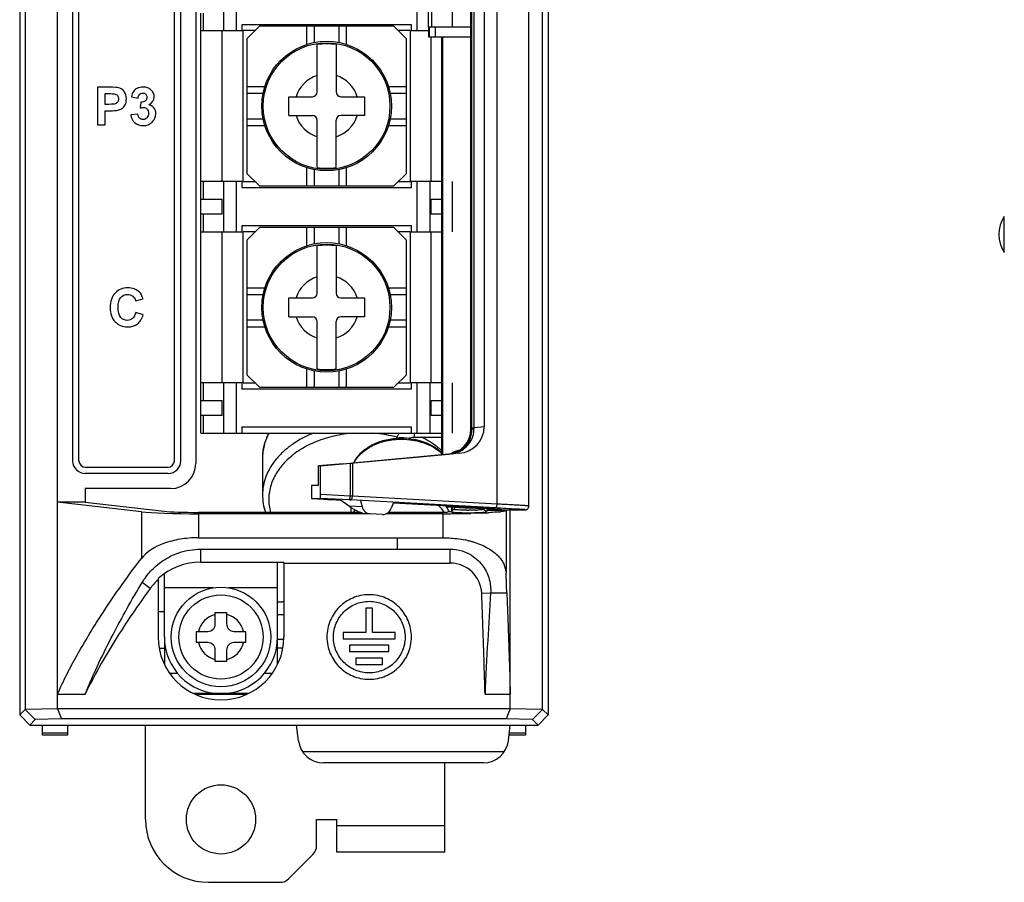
# Model space of a CAD drawing. Header units: millimetres. Extents: x 1898 to 2650, y -151 to 500.
# Tile 1 of 29: x 1957 to 2035, y -26 to 42. Entities that reach past the tile are written whole.
import ezdxf

# ---------------------------------------------------------------- set-up
doc = ezdxf.new("R2010")
doc.units = ezdxf.units.MM
doc.header["$LTSCALE"] = 23.1
doc.layers.get('0').update_dxf_attribs({"linetype": 'CONTINUOUS'})

msp = doc.modelspace()

# ---------------------------------------------------------------- linework, layer by layer
for p, q in [((1956.774, 155.49), (1956.774, -12.91)), ((1998.774, 155.49), (1998.774, -12.91)), ((1957.219, 128.743), (1957.219, -12.465)), ((1998.329, -12.465), (1998.329, 128.743)), ((1959.785, -12.414), (1959.785, 117.848)), ((1994.721, 3.85), (1994.721, 112.13)), ((1997.254, 3.707), (1997.254, 112.273)), ((1960.985, 108.69), (1960.985, 7.29)), ((1961.485, 7.29), (1961.485, 108.69)), ((1992.637, 9.825), (1992.637, 106.155)), ((1992.727, 9.918), (1992.727, 106.063)), ((1992.887, 9.918), (1992.887, 106.063)), ((1993.699, 105.995), (1993.699, 9.985)), ((1969.074, 7.29), (1969.074, 79.19)), ((1969.574, 7.29), (1969.574, 79.19)), ((1970.774, 78.49), (1970.774, 7.09)), ((1989.268, 41.79), (1989.268, 48.19)), ((1989.539, 41.79), (1989.539, 48.19)), ((1992.615, 48.19), (1992.615, 41.79)), ((1972.974, 45.49), (1972.974, 41.49)), ((1973.974, 45.49), (1973.974, 41.49)), ((1988.374, 41.49), (1988.374, 45.49)), ((1991.174, 41.79), (1991.174, 45.49)), ((1991.174, 41.79), (1991.174, 45.49)), ((1971.174, 41.49), (1971.174, 42.89)), ((1971.347, 42.89), (1971.347, 41.49)), ((1971.174, 29.49), (1971.174, 41.49)), ((1971.174, 41.49), (1974.449, 41.49)), ((1972.874, 29.49), (1972.874, 41.49)), ((1974.449, 41.49), (1974.449, 41.99)), ((1974.449, 41.99), (1987.899, 41.99)), ((1974.535, 29.49), (1974.535, 41.49)), ((1975.474, 41.49), (1974.535, 41.49)), ((1974.824, 40.84), (1975.824, 41.84)), ((1986.524, 41.84), (1975.824, 41.84)), ((1979.611, 40.395), (1979.611, 41.84)), ((1980.174, 41.84), (1980.174, 40.539)), ((1982.174, 40.539), (1982.174, 41.84)), ((1982.737, 41.84), (1982.737, 40.396)), ((1986.524, 41.84), (1987.524, 40.84)), ((1987.813, 41.49), (1986.874, 41.49)), ((1987.813, 41.49), (1987.813, 29.49)), ((1987.899, 41.99), (1987.899, 41.49)), ((1987.899, 41.49), (1989.261, 41.49)), ((1989.261, 41.79), (1989.261, 40.99)), ((1989.268, 41.79), (1992.637, 41.79)), ((1989.337, 40.99), (1989.337, 41.79)), ((1989.835, 40.99), (1989.835, 41.79)), ((1974.824, 40.84), (1974.824, 30.14)), ((1987.524, 30.14), (1987.524, 40.84)), ((1989.261, 40.99), (1992.637, 40.99)), ((1989.474, 29.49), (1989.474, 40.99)), ((1990.314, 40.99), (1990.314, 7.78)), ((1990.315, 40.99), (1990.315, 7.78)), ((1990.398, 7.788), (1990.398, 40.99)), ((1980.424, 36.615), (1980.424, 40.377)), ((1981.924, 40.377), (1981.924, 36.615)), ((1962.959, 36.99), (1962.959, 33.99)), ((1963.931, 36.99), (1962.959, 36.99)), ((1974.824, 37.053), (1976.269, 37.053)), ((1986.08, 37.053), (1987.524, 37.053)), ((1963.565, 35.631), (1963.565, 36.483)), ((1963.565, 36.483), (1963.857, 36.483)), ((1965.65, 36.219), (1966.18, 36.129)), ((1976.126, 36.49), (1974.824, 36.49)), ((1978.174, 34.74), (1978.174, 36.24)), ((1978.174, 36.24), (1980.049, 36.24)), ((1982.299, 36.24), (1984.174, 36.24)), ((1984.174, 36.24), (1984.174, 34.74)), ((1987.524, 36.49), (1986.223, 36.49)), ((1963.896, 35.631), (1963.565, 35.631)), ((1966.409, 35.811), (1966.346, 35.343)), ((1963.565, 33.99), (1963.565, 35.122)), ((1963.565, 35.122), (1963.96, 35.122)), ((1966.164, 34.854), (1965.607, 34.786)), ((1974.824, 34.49), (1976.126, 34.49)), ((1978.174, 34.74), (1980.049, 34.74)), ((1984.174, 34.74), (1982.299, 34.74)), ((1986.223, 34.49), (1987.524, 34.49)), ((1962.959, 33.99), (1963.565, 33.99)), ((1976.269, 33.927), (1974.824, 33.927)), ((1980.424, 30.603), (1980.424, 34.365)), ((1981.924, 30.603), (1981.924, 34.365)), ((1987.524, 33.927), (1986.08, 33.927)), ((1979.611, 29.14), (1979.611, 30.585)), ((1982.737, 30.585), (1982.737, 29.14)), ((1975.824, 29.14), (1974.824, 30.14)), ((1980.174, 30.442), (1980.174, 29.14)), ((1982.174, 29.14), (1982.174, 30.442)), ((1987.524, 30.14), (1986.524, 29.14)), ((1971.174, 28.09), (1971.174, 29.49)), ((1974.449, 29.49), (1971.174, 29.49)), ((1971.347, 29.49), (1971.347, 28.09)), ((1972.974, 29.49), (1972.974, 25.49)), ((1973.974, 29.49), (1973.974, 25.49)), ((1974.449, 28.99), (1974.449, 29.49)), ((1987.899, 28.99), (1974.449, 28.99)), ((1974.535, 29.49), (1975.474, 29.49)), ((1975.824, 29.14), (1986.524, 29.14)), ((1986.874, 29.49), (1987.813, 29.49)), ((1987.899, 29.49), (1987.899, 28.99)), ((1990.314, 29.49), (1987.899, 29.49)), ((1988.374, 25.49), (1988.374, 29.49)), ((1989.374, 29.49), (1989.374, 25.49)), ((1991.174, 25.49), (1991.174, 29.49)), ((1991.174, 25.49), (1991.174, 29.49)), ((1971.174, 26.89), (1971.174, 28.09)), ((1971.174, 28.09), (1972.874, 28.09)), ((1972.874, 26.89), (1972.874, 28.09)), ((1989.474, 26.89), (1989.474, 28.09)), ((1989.474, 28.09), (1990.314, 28.09)), ((1971.174, 25.49), (1971.174, 26.89)), ((1972.874, 26.89), (1971.174, 26.89)), ((1971.347, 26.89), (1971.347, 25.49)), ((1990.314, 26.89), (1989.474, 26.89)), ((2035.024, 23.874), (2035.024, 26.706)), ((1974.449, 25.49), (1974.449, 25.99)), ((1974.449, 25.99), (1987.899, 25.99)), ((1974.824, 24.84), (1975.824, 25.84)), ((1986.524, 25.84), (1975.824, 25.84)), ((1979.611, 24.395), (1979.611, 25.84)), ((1980.174, 25.84), (1980.174, 24.539)), ((1982.174, 24.539), (1982.174, 25.84)), ((1982.737, 25.84), (1982.737, 24.396)), ((1986.524, 25.84), (1987.524, 24.84)), ((1987.899, 25.99), (1987.899, 25.49)), ((1971.174, 13.49), (1971.174, 25.49)), ((1971.174, 25.49), (1974.449, 25.49)), ((1972.874, 13.49), (1972.874, 25.49)), ((1974.535, 13.49), (1974.535, 25.49)), ((1975.474, 25.49), (1974.535, 25.49)), ((1987.813, 25.49), (1986.874, 25.49)), ((1987.813, 25.49), (1987.813, 13.49)), ((1987.899, 25.49), (1990.314, 25.49)), ((1989.474, 13.49), (1989.474, 25.49)), ((1974.824, 24.84), (1974.824, 14.14)), ((1980.424, 20.615), (1980.424, 24.377)), ((1981.924, 24.377), (1981.924, 20.615)), ((1987.524, 14.14), (1987.524, 24.84)), ((1974.824, 21.053), (1976.269, 21.053)), ((1976.126, 20.49), (1974.824, 20.49)), ((1986.08, 21.053), (1987.524, 21.053)), ((1987.524, 20.49), (1986.223, 20.49)), ((1965.978, 20.02), (1966.578, 20.163)), ((1978.174, 18.74), (1978.174, 20.24)), ((1978.174, 20.24), (1980.049, 20.24)), ((1982.299, 20.24), (1984.174, 20.24)), ((1984.174, 20.24), (1984.174, 18.74)), ((1966.586, 18.907), (1965.999, 19.093)), ((1974.824, 18.49), (1976.126, 18.49)), ((1978.174, 18.74), (1980.049, 18.74)), ((1980.424, 14.603), (1980.424, 18.365)), ((1981.924, 14.603), (1981.924, 18.365)), ((1984.174, 18.74), (1982.299, 18.74)), ((1986.223, 18.49), (1987.524, 18.49)), ((1976.269, 17.927), (1974.824, 17.927)), ((1987.524, 17.927), (1986.08, 17.927)), ((1975.824, 13.14), (1974.824, 14.14)), ((1979.611, 13.14), (1979.611, 14.585)), ((1980.174, 14.442), (1980.174, 13.14)), ((1982.174, 13.14), (1982.174, 14.442)), ((1982.737, 14.585), (1982.737, 13.14)), ((1987.524, 14.14), (1986.524, 13.14)), ((1971.174, 12.09), (1971.174, 13.49)), ((1974.449, 13.49), (1971.174, 13.49)), ((1971.347, 13.49), (1971.347, 12.09)), ((1972.974, 13.49), (1972.974, 9.49)), ((1973.974, 13.49), (1973.975, 9.49)), ((1974.449, 12.99), (1974.449, 13.49)), ((1974.535, 13.49), (1975.474, 13.49)), ((1986.874, 13.49), (1987.813, 13.49)), ((1987.899, 13.49), (1987.899, 12.99)), ((1990.314, 13.49), (1987.899, 13.49)), ((1988.374, 9.49), (1988.374, 13.49)), ((1989.374, 13.49), (1989.374, 9.49)), ((1991.174, 9.49), (1991.174, 13.49)), ((1991.174, 9.49), (1991.174, 13.49)), ((1987.899, 12.99), (1974.449, 12.99)), ((1975.824, 13.14), (1986.524, 13.14)), ((1971.174, 10.89), (1971.174, 12.09)), ((1971.174, 12.09), (1972.874, 12.09)), ((1972.874, 10.89), (1972.874, 12.09)), ((1989.474, 10.89), (1989.474, 12.09)), ((1989.474, 12.09), (1990.314, 12.09)), ((1971.174, 9.49), (1971.174, 10.89)), ((1972.874, 10.89), (1971.174, 10.89)), ((1971.347, 10.89), (1971.347, 9.49)), ((1990.314, 10.89), (1989.474, 10.89)), ((1971.174, 9.49), (1990.314, 9.49)), ((1974.449, 9.49), (1974.449, 9.99)), ((1974.449, 9.99), (1987.899, 9.99)), ((1987.899, 9.99), (1987.899, 9.49)), ((1988.121, 9.49), (1988.121, 9.18)), ((1992.728, 9.825), (1992.637, 9.825)), ((1992.727, 9.918), (1992.887, 9.918)), ((1993.699, 9.985), (1992.887, 9.918)), ((1988.121, 9.18), (1990.314, 9.18)), ((1982.486, 7.064), (1990.891, 7.833)), ((1991.729, 7.892), (1983.225, 7.114)), ((1991.018, 7.833), (1990.891, 7.833)), ((1991.704, 8.109), (1991.661, 8.109)), ((1976.074, 7.487), (1976.074, 4.582)), ((1982.486, 7.064), (1980.517, 6.89)), ((1980.692, 6.89), (1983.048, 7.098)), ((1983.048, 7.098), (1983.048, 4.484)), ((1983.225, 7.114), (1983.225, 4.48)), ((1961.985, 6.79), (1968.574, 6.79)), ((1968.574, 6.29), (1961.985, 6.29)), ((1980.517, 5.363), (1980.517, 6.89)), ((1980.692, 6.89), (1980.517, 6.89)), ((1980.692, 4.609), (1980.692, 6.89)), ((1961.984, 5.09), (1961.984, 4.007)), ((1968.774, 5.09), (1961.984, 5.09)), ((1979.972, 5.363), (1979.972, 4.307)), ((1979.973, 5.363), (1979.98, 5.363)), ((1979.98, 5.363), (1979.98, 4.307)), ((1979.98, 5.363), (1980.517, 5.363)), ((1961.984, 4.007), (1959.785, 4.007)), ((1966.449, 3.243), (1959.785, 4.007)), ((1961.984, 4.007), (1968.268, 3.287)), ((1979.98, 4.307), (1979.973, 4.307)), ((1979.98, 4.307), (1980.665, 4.307)), ((1982.99, 4.184), (1980.665, 4.307)), ((1983.048, 4.484), (1980.692, 4.609)), ((1981.625, 4.212), (1982.265, 4.178)), ((1982.266, 4.198), (1982.98, 3.691)), ((1983.06, 4.163), (1982.989, 4.166)), ((1983.061, 4.181), (1982.99, 4.184)), ((1983.225, 4.48), (1983.048, 4.484)), ((1994.558, 3.551), (1983.061, 4.181)), ((1994.721, 3.85), (1983.225, 4.48)), ((1983.87, 4.127), (1983.993, 3.646)), ((1986.479, 3.984), (1986.303, 3.52)), ((1986.478, 3.954), (1993.338, 3.591)), ((1966.449, 3.243), (1966.449, -0.473)), ((1983.88, 3.195), (1970.997, 3.195)), ((1983.993, 3.646), (1982.98, 3.691)), ((1983.121, 3.195), (1983.121, 3.595)), ((1990.716, 3.195), (1986.08, 3.195)), ((1990.711, 3.634), (1990.616, 3.735)), ((1990.838, 3.231), (1990.716, 3.195)), ((1990.844, 3.233), (1990.838, 3.231)), ((1991.079, 3.247), (1991.239, 3.407)), ((1991.121, 3.289), (1991.121, 3.608)), ((1991.174, 3.342), (1991.174, 3.609)), ((1991.239, 3.407), (1991.269, 3.437)), ((1991.239, 3.407), (1991.269, 3.437)), ((1991.391, 3.605), (1991.473, 3.601)), ((1991.473, 3.601), (1991.556, 3.597)), ((1991.556, 3.597), (1991.696, 3.59)), ((1991.696, 3.59), (1991.843, 3.583)), ((1991.843, 3.583), (1992.146, 3.567)), ((1992.146, 3.567), (1992.461, 3.551)), ((1992.466, 3.637), (1992.461, 3.551)), ((1992.461, 3.551), (1993.531, 3.495)), ((1993.476, 3.144), (1993.38, 3.141)), ((1993.538, 3.573), (1993.531, 3.495)), ((1994.558, 3.495), (1993.531, 3.495)), ((1993.679, 3.437), (1993.744, 3.373)), ((1993.744, 3.373), (1993.849, 3.268)), ((1993.849, 3.268), (1993.88, 3.237)), ((1993.849, 3.268), (1993.88, 3.237)), ((1993.939, 3.358), (1993.881, 3.242)), ((1993.888, 3.463), (1993.954, 3.46)), ((1995.439, 3.358), (1993.939, 3.358)), ((1993.954, 3.46), (1994.23, 3.447)), ((1994.23, 3.447), (1994.377, 3.441)), ((1994.991, 3.495), (1994.983, 3.495)), ((1995.227, 3.407), (1996.921, 3.407)), ((1995.433, 3.345), (1995.439, 3.358)), ((1995.433, 3.345), (1995.433, -1.646)), ((1995.764, -12.414), (1995.764, 3.407)), ((1996.921, 3.407), (1996.936, 3.406)), ((1996.936, 3.406), (1996.942, 3.406)), ((1970.997, 3.09), (1970.997, 1.179)), ((1984.448, 3.09), (1970.997, 3.09)), ((1984.616, 3.085), (1984.261, 3.1)), ((1985.62, 3.03), (1984.616, 3.085)), ((1990.437, 3.09), (1985.919, 3.09)), ((1990.435, 1.179), (1990.435, 3.09)), ((1992.175, 3.107), (1992.12, 3.106)), ((1992.775, 3.121), (1992.647, 3.117)), ((1970.997, 1.179), (1986.774, 1.179)), ((1986.774, 1.179), (1986.774, 0.272)), ((1986.774, 1.179), (1990.435, 1.179)), ((1971.165, -0.768), (1971.165, 0.272)), ((1971.165, 0.272), (1990.999, 0.272)), ((1990.999, -0.838), (1990.999, 0.272)), ((1971.165, -0.768), (1977.766, -0.768)), ((1977.274, -6.71), (1977.274, -0.768)), ((1977.774, -0.838), (1977.766, -0.768)), ((1977.774, -0.838), (1977.774, -6.71)), ((1977.774, -0.838), (1990.999, -0.838)), ((1967.783, -2.061), (1967.774, -2.163)), ((1967.774, -2.163), (1967.774, -6.71)), ((1968.274, -6.71), (1968.274, -1.678)), ((1967.145, -2.865), (1966.502, -2.389)), ((1972.152, -2.81), (1968.274, -2.81)), ((1977.274, -2.81), (1973.396, -2.81)), ((1977.274, -3.91), (1977.674, -3.91)), ((1993.497, -3.238), (1994.208, -3.21)), ((1994.208, -3.21), (1995.497, -3.21)), ((1984.301, -4.431), (1984.301, -6.36)), ((1984.807, -4.431), (1984.301, -4.431)), ((1984.807, -6.36), (1984.807, -4.431)), ((1968.274, -4.71), (1967.774, -4.71)), ((1968.274, -4.71), (1967.774, -4.71)), ((1972.324, -5.66), (1972.324, -4.76)), ((1972.324, -4.76), (1973.224, -4.76)), ((1973.224, -4.76), (1973.224, -5.66)), ((1977.274, -4.91), (1977.774, -4.91)), ((1970.824, -7.16), (1970.824, -6.26)), ((1970.824, -6.26), (1971.724, -6.26)), ((1973.824, -6.26), (1974.724, -6.26)), ((1974.724, -6.26), (1974.724, -7.16)), ((1968.274, -6.71), (1968.274, -8.883)), ((1977.274, -8.883), (1977.274, -6.71)), ((1977.765, -6.915), (1977.274, -6.915)), ((1982.479, -6.36), (1982.479, -6.866)), ((1984.301, -6.36), (1982.479, -6.36)), ((1982.479, -6.866), (1986.629, -6.866)), ((1986.629, -6.36), (1984.807, -6.36)), ((1986.629, -6.866), (1986.629, -6.36)), ((1967.857, -7.61), (1968.274, -7.61)), ((1968.274, -7.41), (1968.33, -7.41)), ((1971.724, -7.16), (1970.824, -7.16)), ((1972.324, -8.66), (1972.324, -7.76)), ((1973.224, -7.76), (1973.224, -8.66)), ((1974.724, -7.16), (1973.824, -7.16)), ((1977.219, -7.41), (1977.274, -7.41)), ((1977.691, -7.61), (1977.274, -7.61)), ((1982.991, -7.371), (1982.991, -7.876)), ((1986.117, -7.371), (1982.991, -7.371)), ((1986.117, -7.876), (1986.117, -7.371)), ((1982.991, -7.876), (1986.117, -7.876)), ((1983.498, -8.382), (1983.498, -8.887)), ((1985.61, -8.382), (1983.498, -8.382)), ((1985.61, -8.887), (1985.61, -8.382)), ((1973.224, -8.66), (1972.324, -8.66)), ((1983.498, -8.887), (1985.61, -8.887)), ((1969.335, -9.61), (1968.704, -9.61)), ((1976.845, -9.61), (1976.213, -9.61)), ((1959.785, -11.249), (1961.983, -11.249)), ((1974.947, -11.21), (1970.601, -11.21)), ((1974.781, -11.285), (1970.801, -11.299)), ((1974.781, -11.285), (1970.801, -11.299)), ((1993.763, -11.249), (1995.764, -11.249)), ((1957.219, -12.465), (1956.774, -12.91)), ((1959.785, -12.414), (1957.219, -12.479)), ((1957.219, -12.479), (1958.011, -13.273)), ((1995.764, -12.42), (1959.785, -12.42)), ((1959.785, -12.42), (1960.11, -13.22)), ((1995.764, -12.414), (1995.438, -13.22)), ((1998.329, -12.479), (1995.764, -12.414)), ((1998.329, -12.465), (1997.538, -13.273)), ((1998.329, -12.465), (1998.774, -12.91)), ((1957.574, -13.71), (1956.774, -12.91)), ((1958.011, -13.273), (1957.574, -13.71)), ((1960.11, -13.22), (1958.011, -13.273)), ((1995.438, -13.22), (1960.11, -13.22)), ((1997.538, -13.273), (1995.438, -13.22)), ((1997.538, -13.273), (1997.975, -13.71)), ((1998.774, -12.91), (1997.975, -13.71)), ((1957.574, -13.71), (1997.975, -13.71)), ((1958.574, -14.51), (1958.574, -13.71)), ((1958.574, -14.51), (1958.574, -13.71)), ((1960.574, -13.71), (1960.574, -14.51)), ((1960.574, -13.71), (1960.574, -14.51)), ((1966.774, -21.21), (1966.774, -13.71)), ((1978.927, -14.954), (1978.774, -13.71)), ((1978.927, -14.954), (1978.774, -13.71)), ((1995.622, -14.954), (1995.774, -13.71)), ((1995.622, -14.954), (1995.774, -13.71)), ((1996.974, -13.71), (1996.974, -14.51)), ((1996.974, -13.71), (1996.974, -14.51)), ((1960.574, -14.363), (1958.574, -14.363)), ((1960.574, -14.363), (1958.574, -14.363)), ((1960.574, -14.51), (1958.574, -14.51)), ((1960.574, -14.51), (1958.574, -14.51)), ((1996.974, -14.51), (1995.676, -14.51)), ((1996.974, -14.51), (1995.676, -14.51)), ((1996.974, -14.363), (1995.694, -14.363)), ((1996.974, -14.363), (1995.694, -14.363)), ((1995.292, -15.832), (1979.256, -15.832)), ((1995.292, -15.832), (1979.256, -15.832)), ((1993.636, -16.71), (1980.912, -16.71)), ((1993.636, -16.71), (1980.912, -16.71)), ((1990.574, -23.81), (1990.574, -16.71)), ((1980.374, -23.296), (1980.374, -21.21)), ((1980.374, -21.21), (1981.974, -21.21)), ((1981.974, -23.81), (1981.974, -21.21)), ((1990.574, -21.71), (1981.974, -21.71)), ((1978.167, -25.917), (1980.081, -24.003)), ((1990.574, -23.81), (1981.974, -23.81)), ((1971.774, -26.21), (1977.46, -26.21))]:
    msp.add_line(p, q)
for points in [[(1996.942, 3.406), (1996.947, 3.406), (1996.951, 3.406), (1996.956, 3.407), (1996.961, 3.407), (1996.967, 3.407), (1996.975, 3.408), (1996.984, 3.409), (1996.996, 3.41), (1997.011, 3.413), (1997.03, 3.417), (1997.052, 3.423), (1997.074, 3.432), (1997.098, 3.444), (1997.122, 3.458), (1997.145, 3.476), (1997.167, 3.496)], [(1997.167, 3.496), (1997.188, 3.52), (1997.207, 3.546), (1997.224, 3.575), (1997.237, 3.607), (1997.247, 3.642), (1997.253, 3.678), (1997.254, 3.707)]]:
    msp.add_lwpolyline(points)
for centre, radius in [((1981.174, 35.49), 5.15), ((1981.174, 35.49), 5.034), ((1981.174, 19.49), 5.15), ((1981.174, 19.49), 5.034), ((1972.774, -6.71), 3.95), ((1972.774, -6.71), 3.35), ((1972.774, -21.21), 2.75)]:
    msp.add_circle(centre, radius)
for centre, radius, start, end in [((1981.174, 35.49), 4.944, 81.2746, 98.7254), ((1981.174, 35.49), 2.544, 107.14622, 162.85378), ((1981.174, 35.49), 2.544, 17.14622, 72.85378), ((1980.049, 36.615), 0.375, 270, 0), ((1982.299, 36.615), 0.375, 180, 270), ((1981.174, 35.49), 2.544, 197.14622, 252.85378), ((1980.049, 34.365), 0.375, 0, 90), ((1981.174, 35.49), 2.544, 287.14622, 342.85378), ((1982.299, 34.365), 0.375, 90, 180), ((1981.174, 35.49), 4.944, 261.2746, 278.7254), ((2037.205, 25.29), 2.6, 147.00411, 212.99589), ((1981.174, 19.49), 4.944, 81.2746, 98.7254), ((2034.605, 23.602), 0.5, 29.32968, 32.99589), ((1981.174, 19.49), 2.544, 107.14622, 162.85378), ((1981.174, 19.49), 2.544, 17.14622, 72.85378), ((1980.049, 20.615), 0.375, 270, 0), ((1982.299, 20.615), 0.375, 180, 270), ((1981.174, 19.49), 2.544, 197.14622, 252.85378), ((1980.049, 18.365), 0.375, 0, 90), ((1981.174, 19.49), 2.544, 287.14622, 342.85378), ((1982.299, 18.365), 0.375, 90, 180), ((1981.174, 19.49), 4.944, 261.2746, 278.7254), ((1990.602, 9.816), 2.126, 352.7849, 0.25906), ((2014.97, 9.918), 22.242, 179.99984, 180.23803), ((1993.001, 5.891), 3.947, 91.66864, 92.08196), ((1990.915, 9.842), 1.971, 351.77678, 359.8527), ((2003.537, 9.814), 10.651, 179.44313, 179.87599), ((1987.121, 3.578), 5.523, 90.00035, 93.87893), ((1987.121, 3.583), 5.518, 84.12586, 89.99995), ((1980.069, 7.487), 3.995, 174.89876, 177.44518), ((1980.078, 7.486), 4.004, 174.20153, 174.89914), ((1991.895, 6.621), 1.504, 121.23096, 124.9301), ((1991.906, 6.604), 1.524, 116.77424, 121.23135), ((1991.971, 6.649), 1.481, 120.07641, 123.80755), ((1990.848, 9.624), 1.799, 279.81233, 293.36737), ((1991.917, 6.576), 1.554, 103.76689, 116.70469), ((1991.981, 6.63), 1.502, 106.76343, 120.03121), ((1991.926, 6.547), 1.585, 99.62811, 103.79865), ((1991.976, 6.646), 1.486, 100.87667, 106.76921), ((1990.834, 9.654), 1.832, 293.40392, 302.58303), ((1961.985, 7.29), 1, 180, 270), ((1961.985, 7.29), 0.5, 180, 270), ((1968.574, 7.29), 1, 270, 0), ((1968.574, 7.29), 0.5, 270, 0), ((1968.774, 7.09), 2, 270, 0), ((1980.061, 7.487), 3.987, 177.44592, 179.99963), ((1980.949, 4.593), 2.101, 355.60735, 357.0308), ((1982.629, 4.505), 0.596, 352.52092, 357.60847), ((1985.712, 1.978), 2.33, 147.06078, 148.49454), ((1988.539, 1.984), 2.319, 31.50368, 32.20122), ((1988.704, 2.212), 2.448, 28.50524, 32.21717), ((1988.805, 2.267), 2.333, 24.63636, 28.52089), ((1988.444, -52.947), 56.628, 87.32897, 87.50364), ((1991.079, -0.836), 4.078, 90.06348, 90.85261), ((1985.167, -123.727), 127.485, 87.20155, 87.34029), ((1990.776, 3.93), 0.698, 315.05755, 320.12113), ((1990.77, 3.935), 0.704, 320.11766, 325.06841), ((1990.773, 3.933), 0.701, 325.06496, 331.87116), ((1991.77, 6.756), 3.37, 264.66374, 264.95371), ((1992.016, 13.337), 10.16, 266.93503, 267.34303), ((1992.472, 23.07), 19.704, 269.51542, 270.00876), ((1992.63, 16.311), 12.942, 271.59502, 272.35712), ((1991.632, 49.112), 46.005, 272.29682, 272.45884), ((1991.843, 44.239), 41.127, 272.4563, 272.75678), ((1994.173, 3.93), 0.698, 219.88075, 224.94308), ((1992.129, 38.315), 35.196, 272.75577, 273.09002), ((2001.337, 155.278), 151.997, 267.37546, 267.50781), ((1994.048, 11.416), 8.226, 275.66792, 276.55007), ((1990.437, 97.056), 93.966, 270.00001, 270.34852), ((1990.446, 95.637), 92.546, 270.34817, 270.52264), ((1990.465, 93.576), 90.485, 270.52277, 270.63947), ((1990.544, 87.271), 84.18, 270.63352, 271.07273), ((1990.684, 79.778), 76.686, 271.11422, 271.27215), ((1990.791, 74.984), 71.891, 271.27147, 271.4792), ((1990.622, -6.603), 7.767, 77.02078, 78.46875), ((1990.841, -5.752), 6.888, 73.23636, 73.69985), ((1971.165, -5.838), 5.07, 90, 131.83995), ((1990.999, -3.338), 2.5, 2.27894, 90), ((1971.165, -5.838), 5, 132.69741, 143.51167), ((1374.362, -27.919), 621.627, 2.27805, 2.422348), ((1977.674, -4.91), 1, 84.25904, 90), ((1972.774, -6.71), 1.85, 104.07804, 165.92196), ((1972.774, -6.71), 1.85, 14.07804, 75.92196), ((1971.724, -5.66), 0.6, 270, 0), ((1973.824, -5.66), 0.6, 180, 270), ((1972.774, -6.71), 5, 180, 0), ((1972.774, -6.71), 4.5, 180, 0), ((1972.774, -6.71), 1.85, 194.07804, 255.92196), ((1971.724, -7.76), 0.6, 0, 90), ((1973.824, -7.76), 0.6, 90, 180), ((1972.774, -6.71), 1.85, 284.07804, 345.92196), ((1980.912, -14.71), 2, 187, 270), ((1980.912, -14.71), 2, 187, 270), ((1993.636, -14.71), 2, 270, 353), ((1993.636, -14.71), 2, 270, 353), ((1971.774, -21.21), 5, 180, 270), ((1979.374, -23.296), 1, 315, 0), ((1977.46, -25.21), 1, 270, 315)]:
    msp.add_arc(centre, radius, start, end)
for centre, major_axis, ratio, start_param, end_param in [((1990.725, 9.825), (0, 2), 0.956352, 3.228859, 4.712389), ((1991.631, 9.891), (1.831, 1.015), 0.945947, -2.00676, -0.483087), ((1990.56, 7.873), (3, 0.527), 0.014908, 1.171502, 1.192583), ((1982.978, 7.096), (0.5, 0.044), 0.007568, -1.43183, -1.055411), ((1981.972, 4.203), (2, -0.104), 0.004555, 3.141831, 4.538094), ((1980.666, 4.608), (0, 0.3), 0.087155, -3.141572, -1.568036), ((1970.997, 3.352), (5, 0), 0.052408, -2.712815, -1.570796), ((1970.997, 3.352), (3, 0), 0.052408, -2.712815, -1.570796), ((1983.307, 3.943), (1.16, -0.778), 0.281826, -1.664633, -0.442903), ((1984.661, 3.884), (0.049, 0.799), 0.870057, -4.357146, -3.135415), ((1985.665, 3.829), (0.049, 0.799), 0.870057, -3.135415, -1.913685), ((1992.991, 3.6), (2, -0.104), 0.004555, 0.000238, 1.396501)]:
    msp.add_ellipse(centre, major_axis=major_axis, ratio=ratio, start_param=start_param, end_param=end_param)
for points in [[(1964.651, 36.945), (1964.539, 36.974), (1964.299, 36.99), (1963.931, 36.99)], [(1965.082, 36.65), (1964.966, 36.802), (1964.823, 36.9), (1964.651, 36.945)], [(1966.127, 36.908), (1965.994, 36.847), (1965.889, 36.761), (1965.816, 36.653)], [(1966.575, 37.002), (1966.409, 37.002), (1966.26, 36.97), (1966.127, 36.908)], [(1967.254, 36.732), (1967.082, 36.912), (1966.857, 37.002), (1966.575, 37.002)], [(1963.857, 36.483), (1964.074, 36.483), (1964.22, 36.475), (1964.293, 36.461)], [(1964.293, 36.461), (1964.391, 36.444), (1964.471, 36.399), (1964.536, 36.328)], [(1964.536, 36.328), (1964.6, 36.258), (1964.633, 36.168), (1964.633, 36.059)], [(1964.633, 36.059), (1964.633, 35.969), (1964.608, 35.891), (1964.564, 35.826)], [(1965.257, 36.067), (1965.257, 36.305), (1965.198, 36.499), (1965.082, 36.65)], [(1965.156, 35.603), (1965.222, 35.728), (1965.257, 35.883), (1965.257, 36.067)], [(1965.816, 36.653), (1965.742, 36.544), (1965.687, 36.399), (1965.65, 36.219)], [(1966.18, 36.129), (1966.194, 36.26), (1966.237, 36.358), (1966.307, 36.427)], [(1966.307, 36.427), (1966.376, 36.495), (1966.46, 36.53), (1966.559, 36.53)], [(1966.559, 36.53), (1966.657, 36.53), (1966.737, 36.499), (1966.797, 36.439)], [(1966.888, 36.198), (1966.888, 36.08), (1966.847, 35.983), (1966.765, 35.912)], [(1966.797, 36.439), (1966.857, 36.378), (1966.888, 36.299), (1966.888, 36.198)], [(1967.033, 35.603), (1967.32, 35.758), (1967.465, 35.969), (1967.465, 36.233)], [(1967.465, 36.233), (1967.465, 36.417), (1967.394, 36.585), (1967.254, 36.732)], [(1964.375, 35.678), (1964.293, 35.646), (1964.134, 35.631), (1963.896, 35.631)], [(1964.564, 35.826), (1964.518, 35.758), (1964.455, 35.709), (1964.375, 35.678)], [(1964.588, 35.166), (1964.694, 35.187), (1964.799, 35.234), (1964.901, 35.306)], [(1964.901, 35.306), (1965.003, 35.378), (1965.089, 35.476), (1965.156, 35.603)], [(1966.346, 35.343), (1966.448, 35.372), (1966.536, 35.386), (1966.61, 35.386)], [(1966.765, 35.912), (1966.683, 35.84), (1966.565, 35.807), (1966.409, 35.811)], [(1966.61, 35.386), (1966.72, 35.386), (1966.816, 35.343), (1966.894, 35.259)], [(1966.894, 35.259), (1966.972, 35.173), (1967.011, 35.058), (1967.011, 34.915)], [(1967.444, 35.355), (1967.342, 35.482), (1967.205, 35.566), (1967.033, 35.603)], [(1967.6, 34.891), (1967.6, 35.071), (1967.547, 35.226), (1967.444, 35.355)], [(1963.96, 35.122), (1964.234, 35.122), (1964.443, 35.136), (1964.588, 35.166)], [(1965.607, 34.786), (1965.636, 34.533), (1965.738, 34.328), (1965.918, 34.172)], [(1966.306, 34.528), (1966.229, 34.602), (1966.18, 34.711), (1966.164, 34.854)], [(1966.589, 34.416), (1966.479, 34.416), (1966.385, 34.453), (1966.306, 34.528)], [(1966.888, 34.551), (1966.806, 34.461), (1966.708, 34.416), (1966.589, 34.416)], [(1967.011, 34.915), (1967.011, 34.762), (1966.97, 34.641), (1966.888, 34.551)], [(1967.312, 34.217), (1967.504, 34.402), (1967.6, 34.627), (1967.6, 34.891)], [(1965.918, 34.172), (1966.096, 34.017), (1966.321, 33.939), (1966.593, 33.939)], [(1966.593, 33.939), (1966.88, 33.939), (1967.119, 34.031), (1967.312, 34.217)], [(1964.36, 20.626), (1964.102, 20.35), (1963.973, 19.963), (1963.973, 19.464)], [(1965.377, 21.041), (1964.955, 21.041), (1964.618, 20.902), (1964.36, 20.626)], [(1964.804, 20.284), (1964.943, 20.444), (1965.123, 20.524), (1965.346, 20.524)], [(1965.346, 20.524), (1965.506, 20.524), (1965.643, 20.479), (1965.755, 20.389)], [(1966.271, 20.716), (1966.042, 20.933), (1965.743, 21.041), (1965.377, 21.041)], [(1965.755, 20.389), (1965.868, 20.299), (1965.942, 20.176), (1965.978, 20.02)], [(1966.578, 20.163), (1966.508, 20.403), (1966.406, 20.587), (1966.271, 20.716)], [(1964.597, 19.509), (1964.597, 19.865), (1964.665, 20.125), (1964.804, 20.284)], [(1963.973, 19.464), (1963.973, 18.991), (1964.1, 18.618), (1964.357, 18.346)], [(1964.801, 18.697), (1964.665, 18.858), (1964.597, 19.128), (1964.597, 19.509)], [(1965.999, 19.093), (1965.948, 18.872), (1965.864, 18.713), (1965.749, 18.611)], [(1966.136, 18.176), (1966.345, 18.336), (1966.496, 18.58), (1966.586, 18.907)], [(1964.357, 18.346), (1964.613, 18.074), (1964.941, 17.939), (1965.34, 17.939)], [(1965.334, 18.457), (1965.115, 18.457), (1964.937, 18.537), (1964.801, 18.697)], [(1965.749, 18.611), (1965.633, 18.508), (1965.493, 18.457), (1965.334, 18.457)], [(1965.34, 17.939), (1965.661, 17.939), (1965.927, 18.017), (1966.136, 18.176)]]:
    msp.add_open_spline(points, degree=3)
for points, knots in [([(1980.129, 9.491), (1979.54, 9.256), (1978.704, 8.819), (1977.748, 8.063), (1977.154, 7.446), (1976.679, 6.777), (1976.333, 6.069), (1976.122, 5.332), (1976.074, 4.83), (1976.074, 4.582)], [0, 0, 0, 0, 0.281793, 0.414221, 0.54062, 0.661347, 0.777229, 0.889558, 1, 1, 1, 1]), ([(1976.564, 9.49), (1976.406, 9.178), (1976.16, 8.524), (1976.074, 7.83), (1976.074, 7.487)], [0, 0, 0, 0, 0.505143, 1, 1, 1, 1]), ([(1976.095, 7.891), (1976.123, 8.166), (1976.238, 8.72), (1976.46, 9.24), (1976.595, 9.491)], [0, 0, 0, 0, 0.492671, 1, 1, 1, 1]), ([(1983.31, 9.491), (1982.797, 9.454), (1981.792, 9.307), (1980.367, 8.87), (1979.096, 8.235), (1978.033, 7.427), (1977.347, 6.619), (1976.955, 5.922), (1976.743, 5.389), (1976.612, 4.843), (1976.561, 4.29), (1976.593, 3.736), (1976.668, 3.373), (1976.718, 3.195)], [0, 0, 0, 0, 0.148402, 0.292152, 0.428732, 0.556544, 0.675306, 0.731773, 0.786645, 0.840364, 0.893451, 0.946472, 1, 1, 1, 1]), ([(1986.77, 9.165), (1986.614, 9.207), (1985.979, 9.363), (1985.329, 9.455), (1984.839, 9.491)], [0, 0, 0, 0, 0.246969, 1, 1, 1, 1]), ([(1986.747, 9.088), (1986.765, 9.162), (1986.82, 9.305), (1986.905, 9.432), (1986.954, 9.49)], [0, 0, 0, 0, 0.496858, 1, 1, 1, 1]), ([(1991.167, 7.852), (1991.367, 7.885), (1991.766, 8.012), (1992.289, 8.376), (1992.692, 8.904), (1992.834, 9.336), (1992.866, 9.56)], [0, 0, 0, 0, 0.237226, 0.480775, 0.734661, 1, 1, 1, 1]), ([(1991.821, 8.11), (1992.053, 8.258), (1992.474, 8.683), (1992.673, 9.249), (1992.711, 9.549)], [0, 0, 0, 0, 0.476725, 1, 1, 1, 1]), ([(1992.728, 9.825), (1992.74, 9.832), (1992.786, 9.83), (1992.828, 9.835), (1992.858, 9.836)], [0, 0, 0, 0, 0.309848, 1, 1, 1, 1]), ([(1983.34, 7.143), (1983.404, 7.279), (1983.562, 7.544), (1983.866, 7.903), (1984.235, 8.224), (1984.812, 8.6), (1985.651, 8.941), (1986.375, 9.064), (1986.747, 9.089)], [0, 0, 0, 0, 0.1102, 0.2244, 0.343226, 0.466891, 0.727124, 1, 1, 1, 1]), ([(1983.358, 7.144), (1983.428, 7.283), (1983.602, 7.554), (1983.939, 7.918), (1984.349, 8.24), (1984.993, 8.612), (1985.923, 8.93), (1986.716, 9.014), (1987.121, 9.014)], [0, 0, 0, 0, 0.106316, 0.218312, 0.336495, 0.460761, 0.724195, 1, 1, 1, 1]), ([(1986.876, 9.096), (1986.912, 9.116), (1986.992, 9.146), (1987.121, 9.16), (1987.249, 9.146), (1987.33, 9.116), (1987.366, 9.096)], [0, 0, 0, 0, 0.243381, 0.499999, 0.756617, 1, 1, 1, 1]), ([(1987.121, 9.014), (1987.427, 9.014), (1987.886, 8.977), (1988.479, 8.852), (1989.287, 8.609), (1989.917, 8.261), (1990.315, 7.888)], [0, 0, 0, 0, 0.266475, 0.397621, 0.526232, 1, 1, 1, 1]), ([(1987.685, 9.072), (1987.746, 9.108), (1987.889, 9.162), (1988.041, 9.18), (1988.121, 9.18)], [0, 0, 0, 0, 0.46823, 1, 1, 1, 1]), ([(1987.686, 9.073), (1987.941, 9.046), (1988.44, 8.959), (1989.149, 8.723), (1989.784, 8.391), (1990.152, 8.103), (1990.315, 7.946)], [0, 0, 0, 0, 0.264404, 0.521124, 0.766894, 1, 1, 1, 1]), ([(1990.315, 8.112), (1990.199, 8.215), (1989.701, 8.623), (1989.148, 8.962), (1988.712, 9.181)], [0, 0, 0, 0, 0.241685, 1, 1, 1, 1]), ([(1976.074, 4.582), (1976.074, 4.348), (1976.114, 3.877), (1976.229, 3.419), (1976.305, 3.195)], [0, 0, 0, 0, 0.497557, 1, 1, 1, 1]), ([(1982.99, 4.184), (1982.998, 4.184), (1983.011, 4.215), (1983.023, 4.261), (1983.036, 4.341), (1983.042, 4.399), (1983.044, 4.432)], [0, 0, 0, 0, 0.091368, 0.301562, 0.616085, 1, 1, 1, 1]), ([(1983.061, 4.181), (1983.101, 4.179), (1983.163, 4.238), (1983.202, 4.331), (1983.216, 4.394), (1983.22, 4.428)], [0, 0, 0, 0, 0.388216, 0.672626, 1, 1, 1, 1]), ([(1983.408, 3.419), (1983.397, 3.401), (1983.357, 3.328), (1983.321, 3.253), (1983.296, 3.195)], [0, 0, 0, 0, 0.252302, 1, 1, 1, 1]), ([(1990.501, 3.219), (1990.47, 3.268), (1990.334, 3.467), (1990.17, 3.644), (1990.036, 3.766)], [0, 0, 0, 0, 0.242445, 1, 1, 1, 1]), ([(1990.775, 3.517), (1990.765, 3.534), (1990.722, 3.599), (1990.677, 3.663), (1990.642, 3.709)], [0, 0, 0, 0, 0.247703, 1, 1, 1, 1]), ([(1990.711, 3.634), (1990.711, 3.635), (1990.719, 3.634), (1990.72, 3.635), (1990.723, 3.635)], [0, 0, 0, 0, 0.23256, 1, 1, 1, 1]), ([(1990.941, 3.618), (1990.908, 3.62), (1990.851, 3.624), (1990.786, 3.628), (1990.748, 3.631), (1990.729, 3.632), (1990.718, 3.634), (1990.712, 3.633), (1990.711, 3.634)], [0, 0, 0, 0, 0.428757, 0.741389, 0.852586, 0.932898, 0.982032, 1, 1, 1, 1]), ([(1990.723, 3.635), (1990.732, 3.634), (1990.794, 3.633), (1990.857, 3.63), (1990.91, 3.628)], [0, 0, 0, 0, 0.138697, 1, 1, 1, 1]), ([(1991.018, 3.242), (1990.999, 3.241), (1990.941, 3.24), (1990.882, 3.24), (1990.844, 3.233)], [0, 0, 0, 0, 0.336183, 1, 1, 1, 1]), ([(1991.074, 3.242), (1991.075, 3.239), (1991.087, 3.233), (1991.121, 3.223), (1991.198, 3.212), (1991.32, 3.201), (1991.417, 3.195), (1991.473, 3.192)], [0, 0, 0, 0, 0.026718, 0.080862, 0.277478, 0.587211, 1, 1, 1, 1]), ([(1991.273, 3.433), (1991.272, 3.433), (1991.271, 3.435), (1991.27, 3.437), (1991.269, 3.437)], [0, 0, 0, 0, 0.56348, 1, 1, 1, 1]), ([(1991.373, 3.409), (1991.35, 3.412), (1991.317, 3.418), (1991.282, 3.426), (1991.273, 3.433)], [0, 0, 0, 0, 0.659528, 1, 1, 1, 1]), ([(1991.457, 3.4), (1991.449, 3.401), (1991.421, 3.403), (1991.393, 3.407), (1991.373, 3.409)], [0, 0, 0, 0, 0.275276, 1, 1, 1, 1]), ([(1992.305, 3.367), (1992.224, 3.368), (1991.946, 3.373), (1991.669, 3.381), (1991.474, 3.399)], [0, 0, 0, 0, 0.294262, 1, 1, 1, 1]), ([(1991.545, 3.188), (1991.613, 3.185), (1991.923, 3.174), (1992.233, 3.17), (1992.475, 3.17)], [0, 0, 0, 0, 0.21993, 1, 1, 1, 1]), ([(1992.99, 3.374), (1992.949, 3.373), (1992.777, 3.368), (1992.606, 3.367), (1992.475, 3.367)], [0, 0, 0, 0, 0.238989, 1, 1, 1, 1]), ([(1992.475, 3.17), (1992.568, 3.17), (1992.901, 3.172), (1993.235, 3.179), (1993.476, 3.192)], [0, 0, 0, 0, 0.276619, 1, 1, 1, 1]), ([(1993.38, 3.141), (1993.331, 3.139), (1993.13, 3.131), (1992.928, 3.125), (1992.775, 3.121)], [0, 0, 0, 0, 0.241509, 1, 1, 1, 1]), ([(1993.475, 3.398), (1993.453, 3.397), (1993.349, 3.388), (1993.244, 3.383), (1993.162, 3.38)], [0, 0, 0, 0, 0.213626, 1, 1, 1, 1]), ([(1993.643, 3.421), (1993.633, 3.418), (1993.577, 3.408), (1993.521, 3.403), (1993.475, 3.398)], [0, 0, 0, 0, 0.178272, 1, 1, 1, 1]), ([(1993.476, 3.192), (1993.495, 3.193), (1993.563, 3.197), (1993.631, 3.202), (1993.68, 3.206)], [0, 0, 0, 0, 0.27877, 1, 1, 1, 1]), ([(1993.679, 3.437), (1993.678, 3.433), (1993.664, 3.426), (1993.652, 3.423), (1993.643, 3.421)], [0, 0, 0, 0, 0.31831, 1, 1, 1, 1]), ([(1993.68, 3.206), (1993.72, 3.21), (1993.781, 3.217), (1993.844, 3.226), (1993.864, 3.234)], [0, 0, 0, 0, 0.648364, 1, 1, 1, 1]), ([(1993.864, 3.234), (1993.867, 3.236), (1993.87, 3.237), (1993.874, 3.241), (1993.874, 3.242)], [0, 0, 0, 0, 0.617571, 1, 1, 1, 1]), ([(1993.939, 3.358), (1993.944, 3.368), (1993.947, 3.403), (1993.951, 3.436), (1993.953, 3.459)], [0, 0, 0, 0, 0.325207, 1, 1, 1, 1]), ([(1994.861, 3.23), (1994.802, 3.224), (1994.524, 3.199), (1994.245, 3.182), (1994.026, 3.17)], [0, 0, 0, 0, 0.212607, 1, 1, 1, 1]), ([(1994.558, 3.551), (1994.604, 3.549), (1994.673, 3.626), (1994.709, 3.736), (1994.72, 3.811), (1994.721, 3.85)], [0, 0, 0, 0, 0.385768, 0.675923, 1, 1, 1, 1]), ([(1996.7, 3.427), (1996.585, 3.435), (1995.871, 3.478), (1995.157, 3.518), (1994.558, 3.551)], [0, 0, 0, 0, 0.161247, 1, 1, 1, 1]), ([(1997.254, 3.707), (1997.254, 3.708), (1997.248, 3.708), (1997.242, 3.71), (1997.228, 3.711), (1997.199, 3.713), (1997.149, 3.717), (1997.074, 3.722), (1996.978, 3.728), (1996.861, 3.735), (1996.724, 3.743), (1996.504, 3.755), (1996.183, 3.773), (1995.749, 3.797), (1995.254, 3.823), (1994.905, 3.841), (1994.721, 3.85)], [0, 0, 0, 0, 0.00112, 0.004362, 0.009741, 0.01725, 0.038635, 0.068428, 0.106496, 0.152679, 0.206766, 0.268528, 0.413946, 0.586375, 0.782878, 1, 1, 1, 1]), ([(1994.727, 3.425), (1994.839, 3.42), (1995.005, 3.414), (1995.171, 3.407), (1995.227, 3.407)], [0, 0, 0, 0, 0.668288, 1, 1, 1, 1]), ([(1995.433, 3.346), (1995.426, 3.332), (1995.379, 3.312), (1995.294, 3.288), (1995.155, 3.265), (1995.048, 3.251), (1994.987, 3.244)], [0, 0, 0, 0, 0.099682, 0.297132, 0.59775, 1, 1, 1, 1]), ([(1995.448, 3.406), (1995.447, 3.4), (1995.445, 3.384), (1995.444, 3.367), (1995.439, 3.358)], [0, 0, 0, 0, 0.36207, 1, 1, 1, 1]), ([(1996.921, 3.407), (1996.926, 3.407), (1996.964, 3.41), (1996.79, 3.419), (1996.757, 3.423), (1996.7, 3.427)], [0, 0, 0, 0, 0.067938, 0.323326, 1, 1, 1, 1]), ([(1970.997, 1.179), (1970.504, 1.179), (1969.554, 1.103), (1967.957, 0.701), (1966.884, 0.085), (1966.449, -0.473)], [0, 0, 0, 0, 0.298129, 0.571971, 1, 1, 1, 1]), ([(1990.435, 1.179), (1990.583, 1.179), (1991.167, 1.165), (1991.749, 1.094), (1992.175, 1.007)], [0, 0, 0, 0, 0.255043, 1, 1, 1, 1]), ([(1992.367, 0.966), (1992.402, 0.958), (1992.538, 0.925), (1992.674, 0.889), (1992.775, 0.859)], [0, 0, 0, 0, 0.253519, 1, 1, 1, 1]), ([(1992.828, 0.844), (1993.21, 0.729), (1993.898, 0.456), (1994.742, -0.136), (1995.283, -0.849), (1995.422, -1.39), (1995.433, -1.646)], [0, 0, 0, 0, 0.312437, 0.575905, 0.798739, 1, 1, 1, 1]), ([(1966.502, -2.389), (1966.697, -2.065), (1967.178, -1.424), (1968.156, -0.58), (1969.501, 0.093), (1970.581, 0.272), (1971.165, 0.272)], [0, 0, 0, 0, 0.202779, 0.425987, 0.686858, 1, 1, 1, 1]), ([(1990.999, 0.272), (1991.317, 0.272), (1991.91, 0.181), (1992.661, -0.164), (1993.221, -0.603), (1993.749, -1.224), (1994.158, -2.098), (1994.232, -2.848), (1994.208, -3.21)], [0, 0, 0, 0, 0.180876, 0.333799, 0.464243, 0.581177, 0.794239, 1, 1, 1, 1]), ([(1959.785, -11.249), (1960.021, -10.709), (1960.514, -9.667), (1961.316, -8.173), (1962.14, -6.761), (1963.241, -4.975), (1964.65, -2.863), (1965.846, -1.249), (1966.449, -0.473)], [0, 0, 0, 0, 0.139388, 0.272114, 0.400374, 0.525553, 0.767802, 1, 1, 1, 1]), ([(1961.983, -11.249), (1962.318, -10.41), (1963.032, -8.816), (1964.512, -5.846), (1965.689, -3.736), (1966.502, -2.389)], [0, 0, 0, 0, 0.272344, 0.525896, 1, 1, 1, 1]), ([(1967.145, -2.865), (1966.654, -3.529), (1965.698, -4.879), (1964.351, -6.96), (1963.091, -9.073), (1962.328, -10.519), (1961.983, -11.249)], [0, 0, 0, 0, 0.251403, 0.503169, 0.754145, 1, 1, 1, 1]), ([(1987.913, -6.71), (1987.913, -6.482), (1987.868, -6.035), (1987.607, -5.193), (1986.989, -4.275), (1986.071, -3.657), (1985.229, -3.396), (1984.554, -3.328), (1983.879, -3.396), (1983.038, -3.657), (1982.12, -4.275), (1981.501, -5.193), (1981.241, -6.035), (1981.196, -6.483), (1981.196, -6.71)], [0, 0, 0, 0, 0.064718, 0.127515, 0.249997, 0.372477, 0.435271, 0.499987, 0.564706, 0.627505, 0.749992, 0.872477, 0.935275, 1, 1, 1, 1]), ([(1984.562, -9.563), (1984.37, -9.563), (1983.991, -9.525), (1983.278, -9.304), (1982.5, -8.78), (1981.976, -8.002), (1981.755, -7.289), (1981.698, -6.718), (1981.755, -6.146), (1981.976, -5.433), (1982.5, -4.655), (1983.278, -4.132), (1983.991, -3.911), (1984.37, -3.873), (1984.562, -3.873)], [0, 0, 0, 0, 0.064716, 0.127512, 0.25, 0.372488, 0.435285, 0.500001, 0.564724, 0.627524, 0.750008, 0.872491, 0.935287, 1, 1, 1, 1]), ([(1984.562, -3.873), (1984.755, -3.873), (1985.134, -3.911), (1985.847, -4.132), (1986.625, -4.655), (1987.148, -5.433), (1987.369, -6.146), (1987.427, -6.718), (1987.369, -7.289), (1987.148, -8.002), (1986.625, -8.78), (1985.847, -9.304), (1985.134, -9.525), (1984.755, -9.563), (1984.562, -9.563)], [0, 0, 0, 0, 0.064718, 0.127514, 0.249995, 0.372479, 0.435279, 0.500001, 0.564717, 0.627515, 0.750002, 0.872488, 0.935284, 1, 1, 1, 1]), ([(1993.763, -11.249), (1993.746, -10.582), (1993.672, -7.912), (1993.576, -5.241), (1993.497, -3.238)], [0, 0, 0, 0, 0.249713, 1, 1, 1, 1]), ([(1994.208, -3.21), (1994.125, -4.465), (1993.96, -7.144), (1993.823, -9.825), (1993.763, -11.249)], [0, 0, 0, 0, 0.468742, 1, 1, 1, 1]), ([(1995.497, -3.21), (1995.521, -3.822), (1995.623, -6.501), (1995.712, -9.181), (1995.764, -11.249)], [0, 0, 0, 0, 0.228346, 1, 1, 1, 1]), ([(1981.196, -6.71), (1981.196, -6.937), (1981.241, -7.385), (1981.501, -8.226), (1982.12, -9.144), (1983.038, -9.763), (1983.879, -10.023), (1984.554, -10.091), (1985.229, -10.023), (1986.071, -9.763), (1986.989, -9.144), (1987.607, -8.226), (1987.868, -7.385), (1987.913, -6.937), (1987.913, -6.71)], [0, 0, 0, 0, 0.064712, 0.127511, 0.249999, 0.372488, 0.435288, 0.500007, 0.564722, 0.627517, 0.749999, 0.872484, 0.935281, 1, 1, 1, 1])]:
    msp.add_open_spline(points, degree=3, knots=knots)

doc.saveas('drawing.dxf')
